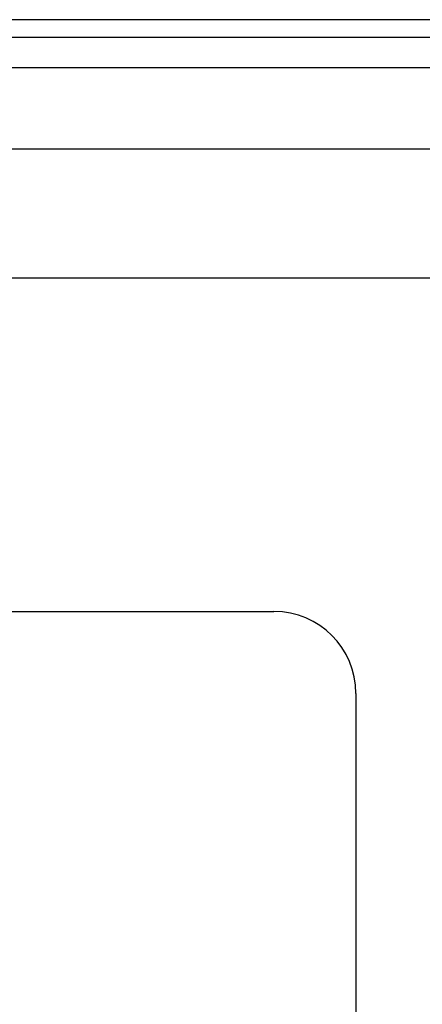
# Model space of a CAD drawing. Header units: inches. Extents: x 3.3 to 80.3, y 4.6 to 43.1.
# Tile 54 of 80: x 16.1 to 17.4, y 29.8 to 32.8. Entities that reach past the tile are written whole.
import ezdxf

# ---------------------------------------------------------------- set-up
doc = ezdxf.new("R2010")
doc.units = ezdxf.units.IN
doc.header["$MEASUREMENT"] = 0
doc.layers.add('Visible Edges(ANSI)', color=7, linetype='Continuous', lineweight=25)
doc.layers.add('Visible Tangent Edges(ANSI)', color=7, linetype='Continuous', lineweight=25)

msp = doc.modelspace()

# ---------------------------------------------------------------- linework, layer by layer
at = {"layer": 'Visible Edges(ANSI)'}
for p, q in [((19.0261, 32.7699), (3.4001, 32.7699)), ((3.4001, 32.7169), (19.0261, 32.7169)), ((4.1309, 32.3762), (18.275, 32.3762)), ((18.275, 31.9825), (4.1309, 31.9825)), ((13.9221, 30.9669), (16.9221, 30.9669)), ((17.1721, 30.7169), (17.1721, 29.2169))]:
    msp.add_line(p, q, dxfattribs=at)
msp.add_arc((16.9221, 30.7169), 0.25, 0, 90, dxfattribs=at)
at = {"layer": 'Visible Tangent Edges(ANSI)'}
msp.add_line((3.4001, 32.6239), (19.0261, 32.6239), dxfattribs=at)

doc.saveas('drawing.dxf')
